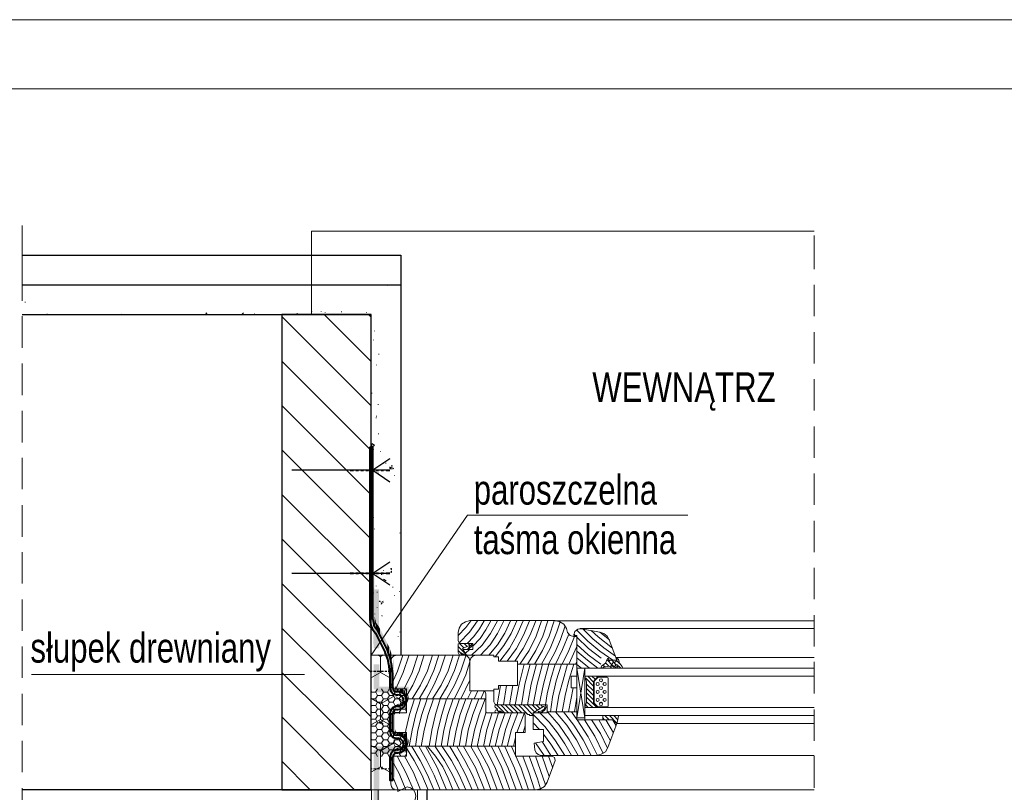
# Model space of a CAD drawing. Header units: inches. Extents: x 53216 to 117387, y -66787 to -22834.
# Tile 52 of 256: x 59731 to 59830, y -30454 to -30376. Entities that reach past the tile are written whole.
import ezdxf

# ---------------------------------------------------------------- set-up
doc = ezdxf.new("R2010")
doc.units = ezdxf.units.IN
doc.header["$MEASUREMENT"] = 0
doc.layers.get('0').update_dxf_attribs({"lineweight": 0})
doc.layers.add('A--tabelka rysunku', color=7, linetype='Continuous', lineweight=0)
doc.layers.add('A--tabelka-opisy uwagi', color=7, linetype='Continuous', lineweight=0)
doc.styles.add('1-50', font='arial.ttf', dxfattribs={"width": 0.75, "height": 12.5})

msp = doc.modelspace()

# ---------------------------------------------------------------- hatches: boundary and pattern name
for points in [[(59768.411, -30421.422), (59768.411, -30421.633), (59768.665, -30421.506)], [(59768.411, -30421.633), (59768.581, -30421.76), (59768.665, -30421.506)], [(59768.75, -30421.295), (59768.538, -30421.295), (59768.665, -30421.506)], [(59768.75, -30421.76), (59768.877, -30421.591), (59768.665, -30421.506)], [(59768.665, -30431.666), (59768.454, -30431.751), (59768.665, -30431.92)], [(59766.718, -30431.92), (59766.718, -30437.085), (59766.633, -30436.619)], [(59766.887, -30431.92), (59766.887, -30437.551), (59766.718, -30437.085)], [(59768.454, -30432.09), (59768.665, -30432.174), (59768.665, -30431.92)], [(59767.438, -30434.926), (59767.311, -30435.095), (59767.565, -30435.138)], [(59767.522, -30435.349), (59767.734, -30435.307), (59767.565, -30435.138)], [(59767.819, -30435.18), (59767.776, -30434.968), (59767.565, -30435.138)], [(59767.057, -30437.212), (59766.93, -30436.619), (59766.93, -30437.635)], [(59767.226, -30437.424), (59767.057, -30437.212), (59767.057, -30437.762)], [(59767.226, -30437.424), (59767.226, -30437.974), (59767.057, -30437.762)], [(59767.438, -30437.762), (59767.226, -30437.424), (59767.226, -30437.974)], [(59767.438, -30437.762), (59767.438, -30438.397), (59767.226, -30437.974)], [(59768.2, -30439.286), (59767.438, -30437.762), (59767.438, -30438.397)], [(59768.2, -30439.286), (59768.2, -30439.921), (59767.438, -30438.397)], [(59768.411, -30439.71), (59768.2, -30439.286), (59768.2, -30439.921)], [(59768.411, -30439.71), (59768.411, -30440.472), (59768.2, -30439.921)], [(59768.581, -30440.218), (59768.454, -30439.837), (59768.454, -30440.599)], [(59768.581, -30440.218), (59768.581, -30441.318), (59768.454, -30440.599)], [(59768.665, -30440.345), (59768.665, -30442.08), (59768.581, -30441.318)], [(59768.708, -30440.472), (59768.708, -30443.689), (59768.665, -30443.477)], [(59768.877, -30441.276), (59768.75, -30440.641), (59768.75, -30443.858)], [(59768.746, -30442.351), (59768.661, -30441.546), (59768.661, -30444.256)], [(59769.004, -30443.689), (59768.962, -30443.477), (59768.962, -30444.07)], [(59769.131, -30443.858), (59769.004, -30443.689), (59769.004, -30444.112)], [(59769.343, -30443.901), (59769.131, -30443.858), (59769.131, -30444.155)], [(59769.343, -30443.901), (59769.343, -30444.197), (59769.131, -30444.155)], [(59769.766, -30443.943), (59769.47, -30443.901), (59769.47, -30444.197)], [(59769.766, -30443.943), (59769.766, -30444.282), (59769.47, -30444.197)], [(59769.978, -30444.07), (59769.808, -30443.943), (59769.808, -30444.324)], [(59769.978, -30444.07), (59769.978, -30444.493), (59769.808, -30444.324)], [(59770.062, -30444.155), (59770.062, -30444.79), (59769.978, -30444.493)], [(59770.274, -30444.451), (59770.105, -30444.155), (59770.105, -30445.425)], [(59770.274, -30444.451), (59770.274, -30445.128), (59770.105, -30445.425)], [(59770.359, -30444.79), (59770.274, -30444.451), (59770.274, -30445.128)], [(59768.962, -30445.552), (59768.75, -30445.763), (59768.75, -30448.261)], [(59768.962, -30445.552), (59768.962, -30448.473), (59768.75, -30448.261)], [(59769.004, -30445.509), (59769.004, -30445.89), (59768.962, -30446.102)], [(59769.343, -30445.382), (59769.131, -30445.467), (59769.131, -30445.763)], [(59769.343, -30445.382), (59769.343, -30445.679), (59769.131, -30445.763)], [(59769.766, -30445.298), (59769.47, -30445.382), (59769.47, -30445.679)], [(59769.766, -30445.298), (59769.766, -30445.636), (59769.47, -30445.679)], [(59769.978, -30445.086), (59769.808, -30445.255), (59769.808, -30445.636)], [(59769.978, -30445.086), (59769.978, -30445.509), (59769.808, -30445.636)], [(59770.062, -30444.79), (59769.978, -30445.086), (59769.978, -30445.509)], [(59768.75, -30445.763), (59768.665, -30446.102), (59768.665, -30447.88)], [(59768.75, -30445.763), (59768.75, -30448.261), (59768.665, -30447.88)], [(59767.395, -30447.076), (59767.353, -30447.287), (59767.607, -30447.245)], [(59767.353, -30447.287), (59767.48, -30447.457), (59767.607, -30447.245)], [(59767.776, -30447.033), (59767.565, -30446.991), (59767.607, -30447.245)], [(59767.649, -30447.499), (59767.819, -30447.372), (59767.607, -30447.245)], [(59769.004, -30448.092), (59768.962, -30447.88), (59768.962, -30448.473)], [(59769.131, -30448.261), (59769.004, -30448.092), (59769.004, -30448.515)], [(59769.343, -30448.303), (59769.131, -30448.261), (59769.131, -30448.557)], [(59769.343, -30448.303), (59769.343, -30448.6), (59769.131, -30448.557)], [(59769.766, -30448.346), (59769.47, -30448.303), (59769.47, -30448.6)], [(59769.766, -30448.346), (59769.766, -30448.684), (59769.47, -30448.6)], [(59769.978, -30448.473), (59769.808, -30448.346), (59769.808, -30448.727)], [(59769.978, -30448.473), (59769.978, -30448.896), (59769.808, -30448.727)], [(59770.062, -30448.515), (59770.062, -30449.192), (59769.978, -30448.896)], [(59770.274, -30448.854), (59770.105, -30448.557), (59770.105, -30449.827)], [(59769.978, -30449.489), (59769.808, -30449.658), (59769.808, -30450.039)], [(59769.978, -30449.489), (59769.978, -30449.912), (59769.808, -30450.039)], [(59770.062, -30449.192), (59769.978, -30449.489), (59769.978, -30449.912)], [(59770.274, -30448.854), (59770.274, -30449.531), (59770.105, -30449.827)], [(59770.359, -30449.192), (59770.274, -30448.854), (59770.274, -30449.531)], [(59768.75, -30450.166), (59768.665, -30450.505), (59768.665, -30452.833)], [(59768.962, -30449.954), (59768.75, -30450.166), (59768.75, -30452.833)], [(59768.962, -30449.954), (59768.962, -30452.833), (59768.75, -30452.833)], [(59769.004, -30449.87), (59769.004, -30450.293), (59768.962, -30450.505)], [(59769.343, -30449.785), (59769.131, -30449.87), (59769.131, -30450.166)], [(59769.343, -30449.785), (59769.343, -30450.081), (59769.131, -30450.166)], [(59769.766, -30449.7), (59769.47, -30449.785), (59769.47, -30450.081)], [(59769.766, -30449.7), (59769.766, -30450.039), (59769.47, -30450.081)], [(59767.522, -30451.859), (59767.734, -30451.944), (59767.692, -30451.69)]]:
    msp.add_hatch(color=7).paths.add_polyline_path(points)
at = {"true_color": 0xff0505}
for points in [[(59767.353, -30433.825), (59766.76, -30433.825), (59767.353, -30437.254)], [(59766.76, -30433.825), (59767.353, -30437.254), (59766.76, -30437.254)], [(59767.353, -30437.254), (59766.76, -30437.254), (59767.395, -30439.794)], [(59766.76, -30437.254), (59767.395, -30439.794), (59766.803, -30439.794)], [(59767.395, -30441.403), (59766.803, -30441.403), (59767.395, -30443.943)], [(59766.803, -30441.403), (59767.395, -30443.943), (59766.803, -30443.943)], [(59767.099, -30443.647), (59767.099, -30444.239), (59770.359, -30443.647)], [(59767.099, -30444.239), (59770.359, -30443.647), (59770.359, -30444.239)], [(59766.803, -30454.145), (59767.395, -30454.145), (59766.803, -30450.039)], [(59767.395, -30454.145), (59766.803, -30450.039), (59767.395, -30450.039)], [(59767.099, -30449.7), (59767.099, -30450.335), (59770.316, -30449.7)], [(59767.099, -30450.335), (59770.316, -30449.7), (59770.316, -30450.335)], [(59766.803, -30457.428), (59767.395, -30457.428), (59766.803, -30454.145)], [(59767.395, -30457.428), (59766.803, -30454.145), (59767.395, -30454.145)]]:
    msp.add_hatch(color=1, dxfattribs=at).paths.add_polyline_path(points)
at = {"linetype": 'Continuous', "ltscale": 12}
h = msp.add_hatch(dxfattribs=at)
h.set_pattern_fill('64-IZOLACJA TERMICZNA STYROPIANOWA', color=256, scale=0.25)
h.set_pattern_definition([(0, (-8987.20556, 13496.25916), (0.5953125, 0.34370375), [0.396875, -0.79375]), (120, (-8987.20556, 13496.25916), (-0.5953124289, 0.3437038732), [0.396875, -0.79375]), (60, (-8987.20556, 13496.25916), (7.11e-08, 0.6874076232), [-0.79375, 0.396875])])
h.paths.add_polyline_path([(59770.143, -30443.875), (59766.545, -30443.875), (59766.545, -30450.724), (59770.143, -30450.69), (59770.143, -30448.277), (59768.619, -30448.193), (59768.577, -30446.478), (59770.143, -30446.288), (59770.143, -30443.875)])

# ---------------------------------------------------------------- linework, layer by layer
at = {"color": 7, "linetype": 'Continuous', "lineweight": 18}
for p, q in [((59731.323, -30397.082), (59731.323, -30404.674)), ((59811.296, -30398.07), (59811.296, -30401.499)), ((59811.296, -30403.065), (59811.296, -30406.24)), ((59731.323, -30406.24), (59731.323, -30409.415)), ((59811.296, -30407.849), (59811.296, -30411.024)), ((59731.323, -30411.024), (59731.323, -30414.199)), ((59811.296, -30412.59), (59811.296, -30415.765)), ((59731.323, -30415.808), (59731.323, -30418.983)), ((59811.296, -30417.374), (59811.296, -30420.549)), ((59731.323, -30420.549), (59731.323, -30423.724)), ((59811.296, -30422.115), (59811.296, -30425.29)), ((59731.323, -30425.333), (59731.323, -30428.508)), ((59811.296, -30426.899), (59811.296, -30430.074)), ((59731.323, -30430.074), (59731.323, -30433.249)), ((59811.296, -30431.64), (59811.296, -30434.815)), ((59731.323, -30434.858), (59731.323, -30438.033)), ((59811.296, -30436.424), (59811.296, -30439.599)), ((59776.535, -30436.974), (59785.129, -30436.974)), ((59775.35, -30439.006), (59775.35, -30438.202)), ((59731.323, -30439.599), (59731.323, -30442.774)), ((59791.225, -30441.462), (59791.394, -30441.462)), ((59791.352, -30441.462), (59791.352, -30441.419)), ((59811.296, -30441.165), (59811.296, -30444.34)), ((59731.323, -30444.383), (59731.323, -30447.558)), ((59779.118, -30445.483), (59783.986, -30445.483)), ((59779.583, -30446.288), (59779.16, -30446.288)), ((59783.436, -30446.288), (59783.436, -30446.203)), ((59783.436, -30446.288), (59783.478, -30446.288)), ((59784.155, -30445.907), (59784.071, -30446.034)), ((59811.296, -30445.949), (59811.296, -30449.124)), ((59791.352, -30447.388), (59790.929, -30447.007)), ((59731.323, -30449.124), (59731.323, -30452.299)), ((59789.32, -30450.606), (59783.732, -30450.606)), ((59811.296, -30450.69), (59811.296, -30453.865)), ((59731.323, -30453.908), (59731.323, -30457.083))]:
    msp.add_line(p, q, dxfattribs=at)
at = {"color": 7, "linetype": 'Continuous', "lineweight": 25}
for p, q in [((59731.323, -30403.071), (59769.55, -30403.071)), ((59731.323, -30406.071), (59766.545, -30406.071)), ((59768.45, -30421.777), (59758.544, -30421.777)), ((59768.45, -30432.233), (59758.544, -30432.233)), ((59766.545, -30454.077), (59731.323, -30454.077)), ((59772.217, -30483.075), (59772.217, -30454.077))]:
    msp.add_line(p, q, dxfattribs=at)
at = {"color": 8, "linetype": 'Continuous', "lineweight": 5, "true_color": 0x767676}
for p, q in [((59736.192, -30403.065), (59736.192, -30403.023)), ((59740.975, -30403.065), (59740.975, -30403.023)), ((59768.238, -30403.15), (59768.153, -30403.065)), ((59731.62, -30404.843), (59731.62, -30404.801)), ((59760.576, -30405.775), (59760.576, -30405.732)), ((59761.507, -30405.775), (59761.507, -30405.732)), ((59761.93, -30405.902), (59761.93, -30405.859)), ((59763.581, -30405.817), (59763.581, -30405.775)), ((59766.079, -30405.859), (59766.079, -30405.817)), ((59733.863, -30406.029), (59733.863, -30405.986)), ((59741.399, -30406.071), (59741.399, -30406.029)), ((59741.483, -30406.071), (59741.399, -30406.029)), ((59747.664, -30406.071), (59747.664, -30406.029)), ((59749.865, -30406.071), (59749.908, -30405.902)), ((59749.992, -30406.071), (59749.908, -30405.902)), ((59753.506, -30406.071), (59753.675, -30405.902)), ((59754.734, -30406.071), (59754.818, -30405.986)), ((59757.528, -30406.283), (59766.545, -30415.3)), ((59758.205, -30406.071), (59758.205, -30406.029)), ((59759.094, -30405.986), (59759.094, -30405.944)), ((59761.803, -30406.071), (59766.545, -30410.812)), ((59766.291, -30406.071), (59766.545, -30406.325)), ((59766.883, -30407.764), (59766.883, -30407.722)), ((59766.799, -30408.653), (59766.799, -30408.611)), ((59757.528, -30410.77), (59766.545, -30419.787)), ((59767.349, -30410.093), (59767.349, -30410.05)), ((59767.095, -30411.193), (59767.095, -30411.151)), ((59766.629, -30414.03), (59766.629, -30413.987)), ((59757.528, -30415.257), (59766.545, -30424.274)), ((59767.264, -30415.173), (59767.264, -30415.13)), ((59767.053, -30416.527), (59767.053, -30416.485)), ((59767.095, -30416.358), (59767.095, -30416.316)), ((59767.307, -30418.136), (59767.307, -30418.094)), ((59757.528, -30419.745), (59766.545, -30428.762)), ((59766.629, -30419.491), (59766.629, -30419.11)), ((59766.883, -30419.279), (59766.629, -30419.11)), ((59766.629, -30419.491), (59766.883, -30419.279)), ((59766.799, -30419.745), (59766.799, -30419.702)), ((59767.518, -30419.914), (59767.518, -30419.872)), ((59768.45, -30420.676), (59768.45, -30420.634)), ((59767.772, -30421.142), (59767.772, -30421.099)), ((59768.026, -30421.099), (59768.026, -30421.057)), ((59767.264, -30422.115), (59767.264, -30422.073)), ((59767.434, -30422.327), (59767.434, -30422.285)), ((59768.915, -30422.369), (59768.915, -30422.327)), ((59757.528, -30424.232), (59766.545, -30433.249)), ((59766.799, -30426.603), (59766.799, -30426.56)), ((59766.883, -30427.746), (59766.883, -30427.703)), ((59757.528, -30428.719), (59766.545, -30437.736)), ((59769.466, -30428.169), (59769.466, -30428.127)), ((59767.603, -30432.36), (59767.603, -30432.318)), ((59767.815, -30431.937), (59767.815, -30431.894)), ((59768.534, -30431.767), (59768.534, -30431.725)), ((59757.528, -30433.249), (59766.545, -30442.224)), ((59767.053, -30433.503), (59767.053, -30433.461)), ((59768.069, -30432.953), (59767.815, -30432.783)), ((59768.746, -30433.63), (59768.746, -30433.588)), ((59766.799, -30434.223), (59766.799, -30434.18)), ((59767.18, -30434.138), (59767.18, -30434.096)), ((59768.915, -30434.477), (59768.915, -30434.434)), ((59769.423, -30434.096), (59769.423, -30434.053)), ((59767.18, -30435.662), (59767.18, -30435.62)), ((59766.926, -30436.339), (59766.926, -30436.297)), ((59767.645, -30436.509), (59767.645, -30436.466)), ((59767.688, -30436.551), (59767.688, -30436.509)), ((59757.528, -30437.736), (59766.545, -30446.711)), ((59769.296, -30438.583), (59769.296, -30438.541)), ((59769.466, -30438.16), (59769.466, -30438.117)), ((59787.034, -30438.329), (59787.161, -30438.498)), ((59789.659, -30438.16), (59790.632, -30438.922)), ((59776.112, -30440.361), (59775.35, -30439.599)), ((59775.943, -30439.768), (59775.477, -30439.303)), ((59776.239, -30439.599), (59775.943, -30439.303)), ((59776.705, -30439.599), (59776.366, -30439.303)), ((59786.526, -30441.377), (59787.33, -30439.599)), ((59775.604, -30440.276), (59775.35, -30440.022)), ((59775.773, -30440.488), (59775.689, -30440.361)), ((59776.07, -30440.276), (59776.493, -30439.895)), ((59776.451, -30439.811), (59776.366, -30439.726)), ((59778.017, -30440.488), (59777.89, -30440.488)), ((59787.33, -30441.377), (59781.319, -30441.377)), ((59787.203, -30441.377), (59787.33, -30441.123)), ((59787.33, -30440.742), (59788.6, -30441.8)), ((59787.33, -30441.419), (59787.796, -30441.8)), ((59790.167, -30441.631), (59789.997, -30441.504)), ((59790.548, -30441.589), (59790.209, -30441.25)), ((59790.929, -30441.504), (59790.378, -30440.954)), ((59791.31, -30441.462), (59790.844, -30440.996)), ((59791.648, -30441.335), (59791.31, -30440.996)), ((59757.528, -30442.224), (59766.545, -30451.198)), ((59766.672, -30442.097), (59766.545, -30442.097)), ((59766.672, -30442.139), (59766.545, -30442.139)), ((59767.053, -30442.097), (59766.799, -30442.097)), ((59767.053, -30442.139), (59766.799, -30442.139)), ((59767.434, -30442.097), (59767.18, -30442.097)), ((59767.434, -30442.139), (59767.18, -30442.139)), ((59767.815, -30442.097), (59767.561, -30442.097)), ((59767.815, -30442.139), (59767.561, -30442.139)), ((59768.153, -30442.097), (59767.942, -30442.097)), ((59768.153, -30442.139), (59767.942, -30442.139)), ((59768.45, -30442.097), (59768.28, -30442.097)), ((59768.45, -30442.139), (59768.28, -30442.139)), ((59787.33, -30446.796), (59788.135, -30441.8)), ((59787.33, -30446.796), (59788.135, -30441.8)), ((59788.135, -30446.796), (59787.33, -30441.8)), ((59789.024, -30443.197), (59788.431, -30442.605)), ((59789.193, -30442.901), (59788.854, -30442.605)), ((59789.405, -30442.689), (59789.32, -30442.605)), ((59789.87, -30441.8), (59789.786, -30441.716)), ((59775.604, -30444.891), (59776.535, -30442.986)), ((59779.626, -30443.536), (59779.287, -30445.483)), ((59780.218, -30443.536), (59779.922, -30445.483)), ((59780.853, -30443.536), (59780.515, -30445.483)), ((59789.024, -30443.621), (59788.219, -30442.816)), ((59789.024, -30444.086), (59788.304, -30443.409)), ((59776.281, -30444.891), (59776.705, -30444.086)), ((59776.959, -30444.891), (59777.34, -30444.086)), ((59777.636, -30444.891), (59777.975, -30444.129)), ((59777.848, -30444.086), (59778.948, -30444.086)), ((59786.949, -30443.79), (59786.484, -30446.203)), ((59789.024, -30444.552), (59788.304, -30443.832)), ((59789.024, -30444.975), (59788.304, -30444.298)), ((59770.143, -30444.891), (59778.144, -30444.891)), ((59780.007, -30446.288), (59779.202, -30445.483)), ((59780.007, -30446.288), (59779.202, -30445.483)), ((59780.43, -30446.288), (59779.668, -30445.483)), ((59780.43, -30446.288), (59779.668, -30445.483)), ((59780.896, -30446.288), (59780.091, -30445.483)), ((59780.896, -30446.288), (59780.091, -30445.483)), ((59781.361, -30446.288), (59780.557, -30445.483)), ((59781.361, -30446.288), (59780.557, -30445.483)), ((59781.785, -30446.288), (59780.98, -30445.483)), ((59781.785, -30446.288), (59780.98, -30445.483)), ((59782.377, -30446.457), (59781.446, -30445.483)), ((59782.377, -30446.457), (59781.446, -30445.483)), ((59782.928, -30446.542), (59781.912, -30445.483)), ((59782.928, -30446.542), (59781.912, -30445.483)), ((59783.055, -30446.203), (59782.335, -30445.483)), ((59783.055, -30446.203), (59782.335, -30445.483)), ((59783.351, -30446.034), (59782.801, -30445.483)), ((59783.351, -30446.034), (59782.801, -30445.483)), ((59783.605, -30445.864), (59783.224, -30445.483)), ((59783.605, -30445.864), (59783.224, -30445.483)), ((59783.859, -30445.695), (59783.69, -30445.483)), ((59783.859, -30445.695), (59783.69, -30445.483)), ((59787.33, -30444.721), (59787.076, -30446.203)), ((59788.473, -30445.78), (59788.219, -30445.526)), ((59789.362, -30445.78), (59788.304, -30444.721)), ((59788.939, -30445.78), (59788.304, -30445.187)), ((59781.996, -30446.372), (59781.277, -30448.277)), ((59783.563, -30446.288), (59783.436, -30446.161)), ((59783.563, -30446.288), (59783.436, -30446.161)), ((59783.901, -30446.161), (59783.817, -30446.076)), ((59783.901, -30446.161), (59783.817, -30446.076)), ((59784.155, -30445.949), (59784.028, -30445.864)), ((59784.155, -30445.949), (59784.028, -30445.864)), ((59787.33, -30446.203), (59784.325, -30446.203)), ((59787.33, -30446.965), (59786.78, -30446.203)), ((59790.59, -30447.007), (59790.167, -30446.584)), ((59791.352, -30447.346), (59790.632, -30446.584)), ((59791.479, -30447.007), (59791.056, -30446.584)), ((59791.521, -30446.626), (59791.521, -30446.584)), ((59757.528, -30446.711), (59764.894, -30454.077)), ((59782.123, -30447.6), (59781.912, -30448.277)), ((59783.563, -30447.981), (59782.928, -30447.304)), ((59790.717, -30449.124), (59789.532, -30447.007)), ((59790.124, -30447.007), (59789.955, -30446.796)), ((59791.013, -30448.32), (59790.251, -30447.007)), ((59791.267, -30447.558), (59790.971, -30447.05)), ((59791.267, -30447.558), (59790.971, -30447.05)), ((59781.15, -30448.785), (59780.938, -30449.717)), ((59784.028, -30450.606), (59783.139, -30449.336)), ((59784.706, -30450.606), (59783.817, -30449.209)), ((59770.143, -30449.674), (59781.15, -30449.674)), ((59757.528, -30451.198), (59760.406, -30454.077)), ((59784.155, -30453.569), (59783.139, -30450.69)), ((59784.536, -30452.722), (59783.817, -30450.69)), ((59784.875, -30451.791), (59784.452, -30450.69)), ((59766.672, -30451.96), (59766.545, -30451.96)), ((59767.053, -30451.96), (59766.799, -30451.96)), ((59767.434, -30451.96), (59767.18, -30451.96)), ((59767.815, -30451.96), (59767.561, -30451.96)), ((59768.153, -30451.96), (59767.942, -30451.96)), ((59768.45, -30451.96), (59768.28, -30451.96)), ((59769.296, -30454.077), (59768.534, -30452.257)), ((59777.848, -30454.077), (59777.255, -30454.077)), ((59777.848, -30454.077), (59777.255, -30454.077))]:
    msp.add_line(p, q, dxfattribs=at)
at = {"color": 7, "linetype": 'Continuous', "lineweight": 40}
for p, q in [((59764.428, -30421.777), (59764.767, -30421.777)), ((59764.894, -30421.777), (59764.894, -30421.734)), ((59765.021, -30421.777), (59765.275, -30421.777)), ((59765.402, -30421.777), (59765.402, -30421.734)), ((59765.529, -30421.777), (59765.783, -30421.777)), ((59765.91, -30421.777), (59765.91, -30421.734)), ((59766.037, -30421.777), (59766.291, -30421.777)), ((59766.418, -30421.777), (59766.418, -30421.734)), ((59766.545, -30421.777), (59766.799, -30421.777)), ((59766.926, -30421.777), (59766.926, -30421.734)), ((59767.053, -30421.777), (59767.307, -30421.777)), ((59767.434, -30421.777), (59767.434, -30421.734)), ((59767.561, -30421.777), (59767.815, -30421.777)), ((59767.942, -30421.777), (59767.942, -30421.734)), ((59768.069, -30421.777), (59768.45, -30421.777)), ((59764.428, -30432.191), (59764.767, -30432.191)), ((59764.894, -30432.191), (59764.894, -30432.148)), ((59765.021, -30432.191), (59765.275, -30432.191)), ((59765.402, -30432.191), (59765.402, -30432.148)), ((59765.529, -30432.191), (59765.783, -30432.191)), ((59765.91, -30432.191), (59765.91, -30432.148)), ((59766.037, -30432.191), (59766.291, -30432.191)), ((59766.418, -30432.191), (59766.418, -30432.148)), ((59766.545, -30432.191), (59766.799, -30432.191)), ((59766.926, -30432.191), (59766.926, -30432.148)), ((59767.053, -30432.191), (59767.307, -30432.191)), ((59767.434, -30432.191), (59767.434, -30432.148)), ((59767.561, -30432.191), (59767.815, -30432.191)), ((59767.942, -30432.191), (59767.942, -30432.148)), ((59768.069, -30432.191), (59768.45, -30432.191)), ((59769.127, -30444.467), (59769.254, -30444.467)), ((59768.746, -30448.15), (59768.746, -30446.372))]:
    msp.add_line(p, q, dxfattribs=at)
at = {"color": 254, "linetype": 'Continuous', "lineweight": 18, "true_color": 0xdcdcdc}
for p, q in [((59785.129, -30437.017), (59811.296, -30437.017)), ((59787.627, -30437.779), (59811.296, -30437.779)), ((59791.352, -30440.7), (59811.296, -30440.7)), ((59788.135, -30446.796), (59787.33, -30441.8)), ((59779.118, -30445.483), (59783.986, -30445.483)), ((59779.583, -30446.288), (59779.16, -30446.288)), ((59783.436, -30446.288), (59783.436, -30446.203)), ((59783.436, -30446.288), (59783.478, -30446.288)), ((59784.155, -30445.907), (59784.071, -30446.034)), ((59811.296, -30447.388), (59791.352, -30447.388)), ((59811.296, -30450.606), (59789.278, -30450.606)), ((59811.296, -30454.077), (59783.266, -30454.077))]:
    msp.add_line(p, q, dxfattribs=at)
at = {"color": 61, "linetype": 'Continuous', "lineweight": 5}
for p, q in [((59769.127, -30440.488), (59766.545, -30440.488)), ((59769.127, -30454.077), (59766.545, -30454.077))]:
    msp.add_line(p, q, dxfattribs=at)
at = {"color": 9, "linetype": 'Continuous', "lineweight": 9, "true_color": 0xbababa}
for p, q in [((59767.518, -30440.615), (59767.222, -30440.446)), ((59767.772, -30440.446), (59767.518, -30440.615)), ((59767.518, -30442.224), (59767.518, -30440.615)), ((59767.518, -30442.224), (59766.587, -30442.732)), ((59768.407, -30442.732), (59767.518, -30442.224)), ((59768.831, -30444.637), (59767.518, -30445.399)), ((59767.518, -30445.399), (59766.587, -30444.848)), ((59767.518, -30446.965), (59767.518, -30445.399)), ((59769.762, -30445.102), (59769.042, -30444.679)), ((59767.518, -30446.965), (59766.587, -30447.473)), ((59768.407, -30447.473), (59767.518, -30446.965)), ((59768.873, -30449.336), (59767.518, -30450.14)), ((59768.873, -30449.336), (59768.873, -30449.039)), ((59769.762, -30449.886), (59768.873, -30449.336)), ((59767.518, -30450.14), (59766.587, -30449.632)), ((59767.518, -30451.749), (59767.518, -30450.14)), ((59767.518, -30451.749), (59766.587, -30452.257)), ((59768.407, -30452.257), (59767.518, -30451.749)), ((59768.873, -30454.077), (59768.873, -30453.992)), ((59769.254, -30454.246), (59770.185, -30453.781)), ((59769.254, -30454.246), (59769.254, -30454.077))]:
    msp.add_line(p, q, dxfattribs=at)
at = {"linetype": 'Continuous', "ltscale": 12}
msp.add_line((59732.267, -30442.445), (59759.822, -30442.445), dxfattribs=at)
at = {"color": 7, "linetype": 'Continuous', "lineweight": 18}
for points in [[(59760.533, -30406.071), (59760.533, -30397.652), (59811.296, -30397.652)], [(59776.535, -30436.974), (59776.07, -30437.101), (59775.689, -30437.355), (59775.435, -30437.736), (59775.35, -30438.202)], [(59786.272, -30437.779), (59786.018, -30437.355), (59785.595, -30437.101), (59785.129, -30436.974)], [(59786.272, -30437.779), (59786.399, -30438.202), (59786.653, -30438.498), (59786.992, -30438.583), (59787.33, -30438.583), (59787.33, -30442.605), (59786.738, -30442.605), (59786.738, -30443.79), (59787.33, -30443.79), (59787.33, -30447.007)], [(59791.14, -30441.208), (59791.267, -30441.123), (59791.352, -30440.996), (59790.59, -30438.922), (59790.378, -30438.541), (59790.04, -30438.287), (59789.659, -30438.16), (59787.754, -30437.821), (59787.415, -30437.863), (59787.119, -30438.075), (59787.034, -30438.414), (59787.034, -30438.498), (59787.33, -30438.498), (59787.33, -30441.8), (59790.675, -30441.8)], [(59775.35, -30439.006), (59775.435, -30439.218), (59775.646, -30439.303)], [(59776.535, -30439.557), (59776.281, -30439.895), (59776.324, -30439.895), (59776.662, -30439.641), (59776.747, -30439.514), (59776.662, -30439.345), (59776.535, -30439.303), (59775.435, -30439.303), (59775.35, -30439.345), (59775.35, -30440.192), (59775.435, -30440.403), (59775.646, -30440.488), (59775.731, -30440.488), (59775.9, -30440.446), (59775.943, -30440.403), (59775.943, -30440.361), (59775.858, -30440.361)], [(59778.948, -30445.187), (59778.948, -30443.917), (59779.414, -30443.917), (59779.414, -30443.536), (59781.319, -30443.536), (59781.319, -30441.081), (59779.414, -30441.081), (59779.414, -30440.657), (59778.948, -30440.657), (59778.948, -30440.488), (59776.197, -30440.488), (59775.816, -30439.895), (59776.832, -30439.895), (59776.832, -30439.303), (59775.646, -30439.303)], [(59775.646, -30440.234), (59776.07, -30440.446), (59776.112, -30440.446), (59776.112, -30440.403), (59775.773, -30439.811), (59776.493, -30439.514)], [(59776.535, -30439.557), (59776.535, -30439.514), (59776.493, -30439.514)], [(59775.646, -30440.234), (59775.604, -30440.276), (59775.604, -30440.319)], [(59775.604, -30440.319), (59775.731, -30440.403), (59775.858, -30440.361)], [(59789.828, -30441.589), (59789.786, -30441.673), (59789.786, -30441.758), (59789.87, -30441.8), (59789.955, -30441.758), (59789.997, -30441.716)], [(59789.828, -30441.589), (59790.209, -30441.292), (59790.378, -30440.869)], [(59790.04, -30441.673), (59790.548, -30441.589), (59790.632, -30441.631), (59790.929, -30441.8), (59791.013, -30441.8), (59791.056, -30441.758), (59791.056, -30441.673), (59791.013, -30441.631), (59790.971, -30441.631), (59790.844, -30441.589)], [(59790.548, -30440.996), (59790.548, -30440.911), (59790.505, -30440.827), (59790.421, -30440.827), (59790.378, -30440.869)], [(59790.548, -30440.996), (59790.548, -30441.038), (59790.59, -30441.081), (59790.632, -30441.038), (59790.675, -30441.038)], [(59791.31, -30440.996), (59790.675, -30440.996), (59790.675, -30441.038)], [(59790.675, -30441.8), (59790.759, -30441.758), (59790.759, -30441.589)], [(59791.14, -30441.208), (59790.971, -30441.25), (59790.844, -30441.419), (59790.759, -30441.589)], [(59790.844, -30441.546), (59790.802, -30441.546), (59790.844, -30441.589)], [(59790.844, -30441.546), (59790.929, -30441.504), (59791.013, -30441.546), (59791.352, -30441.8), (59791.394, -30441.8), (59791.479, -30441.758), (59791.479, -30441.673), (59791.394, -30441.631), (59791.183, -30441.504)], [(59791.225, -30441.462), (59791.183, -30441.462), (59791.183, -30441.504)], [(59791.521, -30440.911), (59791.352, -30440.7), (59791.31, -30440.7), (59791.31, -30440.742), (59791.352, -30440.911)], [(59791.31, -30440.996), (59791.352, -30440.954), (59791.352, -30440.911)], [(59791.394, -30441.462), (59791.733, -30441.758), (59791.818, -30441.8), (59791.902, -30441.758), (59791.945, -30441.673), (59791.902, -30441.631)], [(59791.521, -30440.911), (59791.648, -30441.292), (59791.902, -30441.631)], [(59790.04, -30441.673), (59789.997, -30441.673), (59789.997, -30441.716)], [(59778.948, -30445.187), (59779.033, -30445.399), (59779.245, -30445.483)], [(59779.118, -30445.483), (59779.075, -30445.526), (59779.033, -30445.61)], [(59779.118, -30446.034), (59779.287, -30445.949), (59779.329, -30445.949), (59779.329, -30445.907), (59779.287, -30445.907), (59779.075, -30445.737), (59779.033, -30445.653), (59779.033, -30445.61)], [(59783.097, -30450.055), (59783.012, -30449.378), (59783.944, -30449.209), (59783.944, -30447.981), (59782.928, -30447.981), (59782.928, -30446.288), (59784.325, -30446.288), (59784.325, -30445.483), (59779.245, -30445.483)], [(59784.155, -30445.907), (59784.24, -30445.737), (59784.155, -30445.568), (59783.986, -30445.483)], [(59779.118, -30446.034), (59779.033, -30446.161), (59779.075, -30446.245), (59779.16, -30446.288)], [(59782.547, -30446.499), (59782.547, -30446.457), (59782.377, -30446.457), (59782.25, -30446.372), (59782.081, -30446.288), (59779.922, -30446.288), (59779.71, -30446.203), (59779.626, -30446.118), (59779.456, -30446.118), (59779.456, -30446.161), (59779.414, -30446.161), (59779.583, -30446.161)], [(59779.583, -30446.288), (59779.626, -30446.288), (59779.626, -30446.203), (59779.583, -30446.161)], [(59782.547, -30446.499), (59782.547, -30446.584), (59782.631, -30446.584)], [(59783.478, -30446.161), (59783.732, -30446.118), (59783.986, -30445.949), (59784.071, -30445.822), (59784.113, -30445.737), (59784.071, -30445.695), (59783.986, -30445.653), (59783.944, -30445.653), (59782.928, -30446.288), (59782.928, -30446.584), (59782.631, -30446.584)], [(59783.478, -30446.161), (59783.436, -30446.161), (59783.436, -30446.203)], [(59783.478, -30446.288), (59783.817, -30446.245), (59784.071, -30446.034)], [(59790.929, -30447.007), (59789.955, -30447.007), (59789.955, -30446.584), (59791.521, -30446.584)], [(59791.352, -30447.388), (59791.479, -30447.007), (59791.521, -30446.584)], [(59787.33, -30447.007), (59790.929, -30447.007), (59791.352, -30447.388), (59790.463, -30449.801)], [(59783.097, -30450.055), (59783.224, -30450.352), (59783.436, -30450.521), (59783.732, -30450.606)], [(59789.32, -30450.606), (59789.786, -30450.479), (59790.209, -30450.225), (59790.463, -30449.801)], [(59766.587, -30454.077), (59766.587, -30482.059), (59731.323, -30482.059)]]:
    msp.add_lwpolyline(points, dxfattribs=at)
at = {"color": 7, "linetype": 'Continuous', "lineweight": 25}
for points in [[(59731.323, -30400.065), (59769.55, -30400.065), (59769.55, -30440.488)], [(59768.45, -30420.634), (59766.714, -30421.777), (59768.45, -30422.962)], [(59768.45, -30431.09), (59766.714, -30432.233), (59768.45, -30433.376)]]:
    msp.add_lwpolyline(points, dxfattribs=at)
msp.add_lwpolyline([(59766.545, -30454.077), (59766.545, -30406.071), (59757.528, -30406.071), (59757.528, -30454.077)], close=True, dxfattribs=at)
at = {"color": 7, "linetype": 'Continuous', "lineweight": 40}
for points in [[(59766.714, -30436.89), (59766.714, -30419.491), (59766.418, -30419.491), (59766.418, -30436.89), (59766.502, -30437.355), (59766.672, -30437.821), (59767.01, -30438.244), (59767.984, -30440.192)], [(59766.714, -30436.89), (59766.841, -30437.482), (59767.222, -30438.033)], [(59768.746, -30443.748), (59768.746, -30442.351), (59768.661, -30441.546), (59768.492, -30440.742), (59768.196, -30439.98), (59767.222, -30438.033)], [(59768.45, -30442.351), (59768.365, -30441.589), (59768.238, -30440.869), (59767.984, -30440.192)], [(59768.45, -30442.351), (59768.45, -30443.748), (59768.534, -30444.129), (59768.788, -30444.383), (59769.127, -30444.467)], [(59768.746, -30443.748), (59768.788, -30443.959), (59768.915, -30444.129), (59769.127, -30444.171)], [(59769.127, -30445.949), (59769.254, -30445.949), (59769.593, -30445.907), (59769.889, -30445.695), (59770.058, -30445.399), (59770.143, -30445.06), (59770.058, -30444.721), (59769.889, -30444.425), (59769.593, -30444.213), (59769.254, -30444.171), (59769.127, -30444.171)], [(59769.847, -30445.06), (59769.762, -30444.764), (59769.55, -30444.552), (59769.254, -30444.467)], [(59769.254, -30445.653), (59769.55, -30445.568), (59769.762, -30445.356), (59769.847, -30445.06)], [(59769.254, -30445.653), (59769.127, -30445.653), (59768.788, -30445.78), (59768.534, -30446.034), (59768.45, -30446.372), (59768.45, -30448.15), (59768.534, -30448.531), (59768.788, -30448.785), (59769.127, -30448.87), (59769.254, -30448.87)], [(59769.127, -30445.949), (59768.915, -30446.034), (59768.788, -30446.161), (59768.746, -30446.372)], [(59768.746, -30448.15), (59768.788, -30448.362), (59768.915, -30448.531), (59769.127, -30448.574)], [(59769.127, -30450.352), (59769.254, -30450.352), (59769.593, -30450.309), (59769.889, -30450.098), (59770.058, -30449.801), (59770.143, -30449.463), (59770.058, -30449.124), (59769.889, -30448.828), (59769.593, -30448.616), (59769.254, -30448.574), (59769.127, -30448.574)], [(59769.847, -30449.463), (59769.762, -30449.166), (59769.55, -30448.955), (59769.254, -30448.87)], [(59769.254, -30450.055), (59769.55, -30449.971), (59769.762, -30449.759), (59769.847, -30449.463)], [(59769.254, -30450.055), (59769.127, -30450.055), (59768.788, -30450.14), (59768.534, -30450.436), (59768.45, -30450.775), (59768.45, -30453.103), (59768.746, -30453.103), (59768.746, -30450.775)], [(59769.127, -30450.352), (59768.915, -30450.436), (59768.788, -30450.563), (59768.746, -30450.775)]]:
    msp.add_lwpolyline(points, dxfattribs=at)
at = {"linetype": 'Continuous', "ltscale": 12}
msp.add_lwpolyline([(59798.545, -30426.327), (59776.28, -30426.327), (59766.545, -30440.488)], dxfattribs=at)
at = {"color": 8, "linetype": 'Continuous', "lineweight": 5, "true_color": 0x767676}
for points in [[(59775.35, -30438.498), (59776.112, -30437.694), (59776.62, -30437.017)], [(59775.435, -30439.218), (59776.493, -30438.16), (59777.297, -30437.017)], [(59776.239, -30439.303), (59776.916, -30438.583), (59777.509, -30437.821), (59777.975, -30437.017)], [(59776.705, -30440.488), (59777.763, -30439.472), (59778.61, -30438.287), (59779.329, -30437.017)], [(59776.832, -30439.557), (59777.551, -30438.795), (59778.144, -30437.906), (59778.652, -30437.017)], [(59777.594, -30440.488), (59778.567, -30439.43), (59779.329, -30438.287), (59779.964, -30437.017)], [(59778.44, -30440.488), (59779.329, -30439.43), (59780.049, -30438.244), (59780.642, -30437.017)], [(59779.075, -30440.657), (59779.964, -30439.514), (59780.684, -30438.287), (59781.277, -30437.017)], [(59779.541, -30441.081), (59780.515, -30439.811), (59781.277, -30438.456), (59781.912, -30437.017)], [(59780.303, -30441.081), (59781.234, -30439.811), (59781.954, -30438.456), (59782.547, -30437.017)], [(59781.065, -30441.081), (59781.912, -30439.811), (59782.631, -30438.414), (59783.182, -30437.017)], [(59781.573, -30441.377), (59782.504, -30440.022), (59783.224, -30438.541), (59783.774, -30437.017)], [(59782.335, -30441.377), (59783.182, -30440.022), (59783.901, -30438.541), (59784.409, -30437.017)], [(59783.055, -30441.377), (59783.859, -30440.022), (59784.536, -30438.541), (59785.044, -30437.017)], [(59783.774, -30441.377), (59784.621, -30439.811), (59785.298, -30438.117), (59785.637, -30437.101)], [(59784.452, -30441.377), (59785.129, -30440.149), (59785.679, -30438.879), (59786.145, -30437.525)], [(59785.171, -30441.377), (59785.891, -30439.895), (59786.526, -30438.371)], [(59785.849, -30441.377), (59786.526, -30440.022), (59787.076, -30438.583)], [(59787.288, -30437.906), (59788.431, -30439.049), (59789.659, -30440.065), (59790.971, -30440.996)], [(59787.33, -30438.668), (59788.516, -30439.811), (59789.786, -30440.784)], [(59787.923, -30437.821), (59788.939, -30438.837), (59790.04, -30439.726), (59791.225, -30440.573)], [(59788.77, -30437.99), (59789.489, -30438.625), (59790.929, -30439.768)], [(59787.33, -30439.387), (59788.473, -30440.446), (59789.743, -30441.377)], [(59768.534, -30443.621), (59769.212, -30442.097), (59769.762, -30440.488)], [(59769.042, -30443.875), (59769.804, -30442.224), (59770.355, -30440.53)], [(59769.889, -30443.875), (59770.693, -30442.224), (59771.286, -30440.488)], [(59769.974, -30444.891), (59770.778, -30443.494), (59771.413, -30442.054), (59771.879, -30440.53)], [(59770.693, -30444.891), (59771.54, -30443.494), (59772.26, -30442.054), (59772.768, -30440.488)], [(59771.413, -30444.891), (59772.217, -30443.494), (59772.895, -30442.012), (59773.403, -30440.488)], [(59772.133, -30444.891), (59772.895, -30443.494), (59773.53, -30442.054), (59774.038, -30440.53)], [(59772.768, -30444.891), (59773.614, -30443.494), (59774.334, -30442.054), (59774.842, -30440.488)], [(59773.487, -30444.891), (59774.292, -30443.494), (59774.969, -30442.012), (59775.477, -30440.488)], [(59774.207, -30444.891), (59774.969, -30443.494), (59775.604, -30442.054), (59776.112, -30440.53)], [(59777.128, -30440.488), (59776.832, -30440.573), (59776.62, -30440.784), (59776.535, -30441.081)], [(59787.33, -30440.065), (59788.389, -30440.996), (59789.447, -30441.8)], [(59774.927, -30444.891), (59775.562, -30443.705), (59776.112, -30442.478), (59776.535, -30441.165)], [(59781.996, -30441.377), (59781.488, -30443.409), (59781.107, -30445.483)], [(59782.631, -30441.377), (59782.081, -30443.409), (59781.742, -30445.483)], [(59783.266, -30441.377), (59782.716, -30443.409), (59782.335, -30445.483)], [(59783.859, -30441.377), (59783.309, -30443.409), (59782.928, -30445.483)], [(59784.494, -30441.377), (59783.944, -30443.409), (59783.52, -30445.483)], [(59785.129, -30441.377), (59784.706, -30442.859), (59784.325, -30444.383), (59784.155, -30445.483)], [(59785.764, -30441.377), (59785.256, -30443.07), (59784.875, -30444.721), (59784.663, -30446.203)], [(59786.399, -30441.377), (59785.933, -30442.986), (59785.51, -30444.552), (59785.256, -30446.203)], [(59787.034, -30441.377), (59786.526, -30442.986), (59786.145, -30444.552), (59785.849, -30446.203)], [(59770.947, -30444.891), (59770.439, -30446.457), (59770.058, -30448.066), (59769.804, -30449.717)], [(59771.582, -30444.891), (59771.074, -30446.457), (59770.693, -30448.066), (59770.397, -30449.717)], [(59772.217, -30444.891), (59771.667, -30446.457), (59771.286, -30448.066), (59771.032, -30449.717)], [(59772.852, -30444.891), (59772.302, -30446.457), (59771.921, -30448.066), (59771.625, -30449.717)], [(59773.53, -30444.891), (59773.064, -30446.457), (59772.683, -30448.066), (59772.429, -30449.717)], [(59774.165, -30444.891), (59773.699, -30446.457), (59773.276, -30448.066), (59773.022, -30449.717)], [(59774.842, -30444.891), (59774.292, -30446.457), (59773.911, -30448.066), (59773.614, -30449.717)], [(59775.477, -30444.891), (59774.927, -30446.457), (59774.503, -30448.066), (59774.249, -30449.717)], [(59776.112, -30444.891), (59775.562, -30446.457), (59775.138, -30448.066), (59774.842, -30449.717)], [(59776.747, -30444.891), (59776.197, -30446.457), (59775.731, -30448.066), (59775.435, -30449.717)], [(59777.424, -30444.891), (59776.832, -30446.457), (59776.366, -30448.066), (59776.07, -30449.717)], [(59778.059, -30444.891), (59777.467, -30446.457), (59777.001, -30448.066), (59776.662, -30449.717)], [(59778.186, -30446.203), (59777.636, -30447.939), (59777.255, -30449.717)], [(59778.779, -30446.288), (59778.229, -30447.981), (59777.89, -30449.717)], [(59779.414, -30446.288), (59778.864, -30447.981), (59778.483, -30449.717)], [(59780.091, -30446.288), (59779.499, -30447.981), (59779.075, -30449.717)], [(59779.541, -30446.288), (59779.414, -30446.161), (59779.245, -30445.991)], [(59779.541, -30446.288), (59779.414, -30446.161), (59779.245, -30445.991)], [(59780.726, -30446.288), (59780.134, -30447.981), (59779.71, -30449.717)], [(59781.361, -30446.288), (59780.726, -30447.981), (59780.303, -30449.717)], [(59786.103, -30450.606), (59785.171, -30449.124), (59784.113, -30447.727), (59782.928, -30446.457)], [(59786.78, -30450.606), (59786.103, -30449.42), (59785.383, -30448.32), (59784.536, -30447.261), (59783.605, -30446.288)], [(59787.457, -30450.606), (59786.568, -30449.039), (59785.552, -30447.558), (59784.367, -30446.203)], [(59788.092, -30450.606), (59787.288, -30449.039), (59786.314, -30447.558), (59785.171, -30446.203)], [(59788.77, -30450.606), (59787.965, -30449.039), (59787.034, -30447.558), (59785.976, -30446.203)], [(59789.405, -30450.606), (59788.473, -30448.743), (59787.373, -30447.007)], [(59789.997, -30450.394), (59789.151, -30448.658), (59788.092, -30447.007)], [(59790.421, -30449.886), (59789.701, -30448.404), (59788.812, -30447.007)], [(59785.425, -30450.606), (59784.706, -30449.463), (59783.944, -30448.447)], [(59772.302, -30454.077), (59771.667, -30452.553), (59770.905, -30451.114), (59770.016, -30449.717)], [(59772.895, -30454.077), (59772.26, -30452.553), (59771.498, -30451.114), (59770.651, -30449.717)], [(59773.53, -30454.077), (59772.937, -30452.595), (59772.175, -30451.114), (59771.371, -30449.674)], [(59774.165, -30454.077), (59773.233, -30451.833), (59772.048, -30449.674)], [(59774.8, -30454.077), (59774.334, -30452.892), (59773.784, -30451.749), (59773.064, -30450.69), (59772.26, -30449.717)], [(59775.477, -30454.077), (59774.757, -30452.553), (59773.953, -30451.114), (59773.022, -30449.717)], [(59776.112, -30454.077), (59775.435, -30452.553), (59774.673, -30451.114), (59773.741, -30449.717)], [(59776.747, -30454.077), (59776.112, -30452.595), (59775.35, -30451.114), (59774.503, -30449.717)], [(59777.382, -30454.077), (59776.789, -30452.595), (59776.027, -30451.114), (59775.223, -30449.717)], [(59778.017, -30454.077), (59777.086, -30451.833), (59775.9, -30449.717)], [(59778.652, -30454.077), (59778.102, -30452.595), (59777.424, -30451.114), (59776.62, -30449.717)], [(59779.287, -30454.077), (59778.44, -30451.833), (59777.297, -30449.717)], [(59779.922, -30454.077), (59779.075, -30451.833), (59778.017, -30449.717)], [(59780.557, -30454.077), (59779.753, -30451.833), (59778.694, -30449.717)], [(59781.192, -30454.077), (59780.388, -30451.876), (59779.372, -30449.717)], [(59781.827, -30454.077), (59781.023, -30451.876), (59780.049, -30449.717)], [(59782.462, -30454.077), (59781.7, -30451.876), (59780.726, -30449.717)], [(59770.058, -30454.077), (59769.381, -30452.426), (59768.534, -30450.902)], [(59770.82, -30454.077), (59770.058, -30452.341), (59769.169, -30450.69)], [(59771.54, -30454.077), (59770.82, -30452.341), (59769.931, -30450.69)], [(59783.055, -30454.077), (59782.504, -30452.384), (59781.869, -30450.69)], [(59783.647, -30453.992), (59783.351, -30452.976), (59782.504, -30450.69)]]:
    msp.add_lwpolyline(points, dxfattribs=at)
at = {"color": 7, "linetype": 'Continuous', "lineweight": 18}
for points in [[(59768.534, -30450.987), (59768.534, -30453.484), (59768.619, -30453.781), (59768.831, -30454.035), (59769.127, -30454.077), (59783.182, -30454.077), (59783.647, -30453.992), (59784.071, -30453.738), (59784.325, -30453.315), (59785.129, -30451.114), (59785.087, -30450.817), (59784.833, -30450.69), (59781.15, -30450.69), (59781.15, -30448.277), (59782.123, -30448.277), (59782.123, -30446.584), (59782.039, -30446.372), (59781.827, -30446.288), (59778.144, -30446.288), (59778.144, -30444.383), (59778.059, -30444.171), (59777.848, -30444.086), (59776.535, -30444.086), (59776.535, -30441.081), (59776.451, -30440.784), (59776.239, -30440.573), (59775.943, -30440.488), (59769.127, -30440.488), (59768.831, -30440.573), (59768.619, -30440.784), (59768.534, -30441.081), (59768.534, -30443.578), (59768.619, -30443.79), (59768.831, -30443.875), (59770.143, -30443.875), (59770.143, -30446.288), (59768.831, -30446.288), (59768.619, -30446.372), (59768.534, -30446.584), (59768.534, -30447.981), (59768.619, -30448.193), (59768.831, -30448.277), (59770.143, -30448.277), (59770.143, -30450.69), (59768.831, -30450.69), (59768.619, -30450.775)], [(59789.532, -30442.605), (59789.532, -30442.647), (59789.405, -30442.689), (59789.066, -30443.028), (59789.024, -30443.155), (59789.024, -30445.272), (59789.066, -30445.356), (59789.405, -30445.695), (59789.532, -30445.78), (59788.135, -30445.78), (59788.304, -30445.229), (59788.304, -30443.155), (59788.135, -30442.605)], [(59789.108, -30445.356), (59789.447, -30445.695), (59790.463, -30445.695), (59790.505, -30445.61), (59790.505, -30442.816), (59790.463, -30442.732), (59790.378, -30442.689), (59789.532, -30442.689), (59789.447, -30442.732), (59789.108, -30443.07), (59789.066, -30443.155), (59789.066, -30445.272)], [(59771.244, -30482.059), (59771.244, -30454.077), (59767.264, -30454.077), (59767.264, -30482.059)]]:
    msp.add_lwpolyline(points, close=True, dxfattribs=at)
at = {"color": 140, "linetype": 'Continuous', "lineweight": 5}
msp.add_lwpolyline([(59788.135, -30446.796), (59788.135, -30441.8), (59787.33, -30441.8), (59787.33, -30446.796)], close=True, dxfattribs=at)
at = {"color": 8, "linetype": 'Continuous', "lineweight": 5, "true_color": 0x767676}
for points in [[(59788.135, -30446.796), (59788.135, -30441.8), (59787.33, -30441.8), (59787.33, -30446.796)], [(59789.574, -30443.409), (59789.532, -30443.282), (59789.405, -30443.24), (59789.32, -30443.282), (59789.278, -30443.409), (59789.32, -30443.494), (59789.405, -30443.536), (59789.532, -30443.494)], [(59789.913, -30442.986), (59789.87, -30442.901), (59789.786, -30442.859), (59789.659, -30442.901), (59789.616, -30442.986), (59789.659, -30443.113), (59789.786, -30443.155), (59789.87, -30443.113)], [(59790.294, -30443.409), (59790.251, -30443.282), (59790.124, -30443.24), (59790.04, -30443.282), (59789.955, -30443.409), (59790.04, -30443.494), (59790.124, -30443.536), (59790.251, -30443.494)], [(59789.574, -30444.213), (59789.532, -30444.086), (59789.405, -30444.044), (59789.32, -30444.086), (59789.278, -30444.213), (59789.32, -30444.298), (59789.405, -30444.34), (59789.532, -30444.298)], [(59789.574, -30444.213), (59789.532, -30444.086), (59789.405, -30444.044), (59789.32, -30444.086), (59789.278, -30444.213), (59789.32, -30444.298), (59789.405, -30444.34), (59789.532, -30444.298)], [(59789.913, -30443.79), (59789.87, -30443.705), (59789.786, -30443.663), (59789.659, -30443.705), (59789.616, -30443.79), (59789.659, -30443.917), (59789.786, -30443.959), (59789.87, -30443.917)], [(59789.913, -30444.594), (59789.87, -30444.51), (59789.786, -30444.467), (59789.659, -30444.51), (59789.616, -30444.594), (59789.659, -30444.721), (59789.786, -30444.764), (59789.87, -30444.721)], [(59789.913, -30444.594), (59789.87, -30444.51), (59789.786, -30444.467), (59789.659, -30444.51), (59789.616, -30444.594), (59789.659, -30444.721), (59789.786, -30444.764), (59789.87, -30444.721)], [(59790.294, -30444.213), (59790.251, -30444.086), (59790.124, -30444.044), (59790.04, -30444.086), (59789.955, -30444.213), (59790.04, -30444.298), (59790.124, -30444.34), (59790.251, -30444.298)], [(59790.294, -30444.213), (59790.251, -30444.086), (59790.124, -30444.044), (59790.04, -30444.086), (59789.955, -30444.213), (59790.04, -30444.298), (59790.124, -30444.34), (59790.251, -30444.298)], [(59789.574, -30445.018), (59789.532, -30444.891), (59789.405, -30444.848), (59789.32, -30444.891), (59789.278, -30445.018), (59789.32, -30445.102), (59789.405, -30445.145), (59789.532, -30445.102)], [(59789.574, -30445.018), (59789.532, -30444.891), (59789.405, -30444.848), (59789.32, -30444.891), (59789.278, -30445.018), (59789.32, -30445.102), (59789.405, -30445.145), (59789.532, -30445.102)], [(59789.913, -30445.399), (59789.87, -30445.272), (59789.786, -30445.229), (59789.659, -30445.272), (59789.616, -30445.399), (59789.659, -30445.526), (59789.786, -30445.568), (59789.87, -30445.526)], [(59789.913, -30445.399), (59789.87, -30445.314), (59789.786, -30445.229), (59789.659, -30445.314), (59789.616, -30445.399), (59789.659, -30445.526), (59789.786, -30445.568), (59789.87, -30445.526)], [(59790.294, -30445.018), (59790.251, -30444.891), (59790.124, -30444.848), (59790.04, -30444.891), (59789.955, -30445.018), (59790.04, -30445.102), (59790.124, -30445.145), (59790.251, -30445.102)], [(59790.294, -30445.018), (59790.251, -30444.891), (59790.124, -30444.848), (59790.04, -30444.891), (59789.955, -30445.018), (59790.04, -30445.102), (59790.124, -30445.145), (59790.251, -30445.102)], [(59780.769, -30446.288), (59780.176, -30446.288)], [(59780.769, -30446.288), (59780.176, -30446.288)], [(59789.955, -30447.007), (59789.955, -30446.584), (59788.135, -30446.584), (59788.135, -30447.007)], [(59789.955, -30447.007), (59789.955, -30446.584), (59788.135, -30446.584), (59788.135, -30447.007)]]:
    msp.add_lwpolyline(points, close=True, dxfattribs=at)
at = {"color": 254, "linetype": 'Continuous', "lineweight": 18, "true_color": 0xdcdcdc}
for points in [[(59811.296, -30441.8), (59788.135, -30441.8), (59788.135, -30442.605), (59811.296, -30442.605)], [(59779.118, -30445.483), (59779.075, -30445.526), (59779.033, -30445.61)], [(59779.118, -30446.034), (59779.287, -30445.949), (59779.329, -30445.949), (59779.329, -30445.907), (59779.287, -30445.907), (59779.075, -30445.737), (59779.033, -30445.653), (59779.033, -30445.61)], [(59784.155, -30445.907), (59784.24, -30445.737), (59784.155, -30445.568), (59783.986, -30445.483)], [(59779.118, -30446.034), (59779.033, -30446.161), (59779.075, -30446.245), (59779.16, -30446.288)], [(59782.547, -30446.499), (59782.547, -30446.457), (59782.377, -30446.457), (59782.25, -30446.372), (59782.081, -30446.288), (59779.922, -30446.288), (59779.71, -30446.203), (59779.626, -30446.118), (59779.456, -30446.118), (59779.456, -30446.161), (59779.414, -30446.161), (59779.583, -30446.161)], [(59779.583, -30446.288), (59779.626, -30446.288), (59779.626, -30446.203), (59779.583, -30446.161)], [(59782.547, -30446.499), (59782.547, -30446.584), (59782.631, -30446.584)], [(59783.478, -30446.161), (59783.732, -30446.118), (59783.986, -30445.949), (59784.071, -30445.822), (59784.113, -30445.737), (59784.071, -30445.695), (59783.986, -30445.653), (59783.944, -30445.653), (59782.928, -30446.288), (59782.928, -30446.584), (59782.631, -30446.584)], [(59783.478, -30446.161), (59783.436, -30446.161), (59783.436, -30446.203)], [(59783.478, -30446.288), (59783.817, -30446.245), (59784.071, -30446.034)], [(59811.296, -30445.78), (59788.135, -30445.78), (59788.135, -30446.584), (59811.296, -30446.584)]]:
    msp.add_lwpolyline(points, dxfattribs=at)
at = {"color": 9, "linetype": 'Continuous', "lineweight": 9, "true_color": 0xbababa}
msp.add_lwpolyline([(59770.185, -30455.601), (59770.524, -30455.559), (59770.82, -30455.347), (59770.99, -30455.051), (59771.074, -30454.712), (59770.99, -30454.373), (59770.82, -30454.077), (59770.524, -30453.865), (59770.185, -30453.781)], dxfattribs=at)
at = {"layer": 'A--tabelka rysunku', "linetype": 'Continuous'}
for points in [[(59681.29, -30673.283), (60101.29, -30673.283), (60101.29, -30376.283), (59681.29, -30376.283)], [(59681.29, -30673.283), (60101.29, -30673.283), (60101.29, -30376.283), (59681.29, -30376.283)], [(59706.29, -30666.283), (60094.29, -30666.283), (60094.29, -30383.283), (59706.29, -30383.283)]]:
    msp.add_lwpolyline(points, close=True, dxfattribs=at)

# ---------------------------------------------------------------- texts
at = {"linetype": 'Continuous', "ltscale": 12, "char_height": 3, "attachment_point": 1, "style": '1-50'}
for s, insert, width in [('WEWNĄTRZ', (59788.89, -30411.904), 22.43475), ('paroszczelna \\Ptaśma okienna', (59776.918, -30422.269), 39.45825)]:
    msp.add_mtext(s, dxfattribs=dict(at, insert=insert, width=width))
at = {"layer": 'A--tabelka-opisy uwagi', "linetype": 'Continuous', "lineweight": 5, "style": '1-50', "width": 0.75}
msp.add_text('słupek drewniany', height=3, dxfattribs=at).set_placement((59732.158, -30441.228))

doc.saveas('drawing.dxf')
